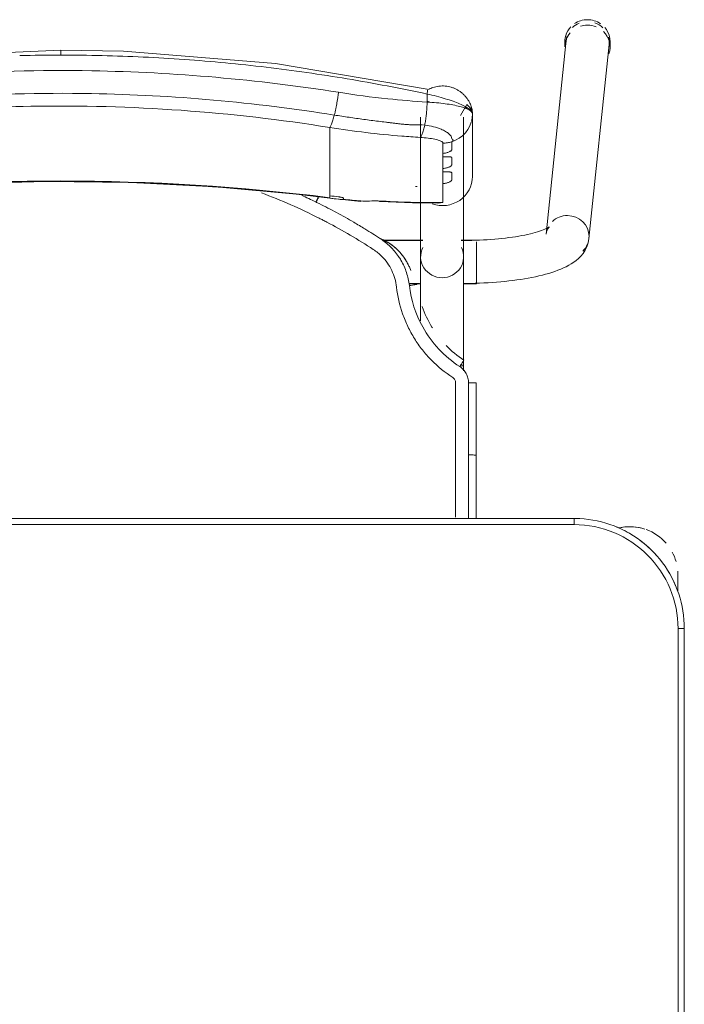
# Model space of a CAD drawing. Header units: metres. Extents: x 3 to 43.5, y -74 to -48.5.
# Tile 70 of 209: x 38.931 to 39.25, y -60.811 to -60.337. Entities that reach past the tile are written whole.
import ezdxf

# ---------------------------------------------------------------- set-up
doc = ezdxf.new("R2010")
doc.units = ezdxf.units.M
doc.layers.add('I-FURN', color=7, linetype='Continuous', lineweight=18)

# ---------------------------------------------------------------- blocks, each defined once
blk = doc.blocks.new('ConjuntoParaAlunoTamanho6 - CJA06_ConjuntoParaAlunoTamanho6-V39-1PAV - FRIGORÍFICA')
at = {"layer": 'I-FURN', "color": 253, "true_color": 0xaaaaaa}
for p, q in [((0.2432124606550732, 0.2952560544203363), (0.2335379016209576, 0.2018170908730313)), ((0.2425404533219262, 0.2945585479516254), (0.2425404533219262, 0.2919703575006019)), ((0.2643023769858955, 0.2919703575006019), (0.2643023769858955, 0.2945585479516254)), ((0.2541278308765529, 0.1996852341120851), (0.2638023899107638, 0.2931241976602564)), ((0.1731500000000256, 0.2581242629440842), (0.1731500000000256, 0.190968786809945)), ((0.1938500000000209, 0.190968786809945), (0.1938500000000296, 0.2581242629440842)), ((0.1981000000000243, 0.2296403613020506), (0.1981000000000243, 0.2596939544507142)), ((0.1294314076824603, 0.243802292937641), (0.1294314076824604, 0.2531737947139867)), ((0.1745693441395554, 0.2544094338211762), (0.1751254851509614, 0.254353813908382)), ((0.1947122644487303, 0.2506185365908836), (0.1958994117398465, 0.2522106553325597)), ((0.1958994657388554, 0.2522107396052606), (0.1968476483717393, 0.2539494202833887)), ((0.1968477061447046, 0.2539495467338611), (0.1975389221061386, 0.2558006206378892)), ((0.1294314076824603, 0.2421389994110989), (0.1294314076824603, 0.243802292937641)), ((0.1294314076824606, 0.2421389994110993), (0.1294314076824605, 0.2365253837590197)), ((0.1838599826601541, 0.2390378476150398), (0.1838599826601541, 0.2407252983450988)), ((0.1294314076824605, 0.2365253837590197), (0.1294314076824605, 0.2348620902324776)), ((0.1294314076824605, 0.2348620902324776), (0.1294314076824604, 0.2292484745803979)), ((0.183859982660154, 0.231760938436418), (0.183859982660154, 0.233448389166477)), ((0.1294314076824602, 0.2275851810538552), (0.1294314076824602, 0.2292484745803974)), ((0.1294314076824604, 0.2275851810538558), (0.1294314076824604, 0.2219715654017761)), ((0.1838599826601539, 0.2170112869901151), (0.1838599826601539, 0.2261714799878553)), ((0.1294314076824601, 0.2203082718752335), (0.1294314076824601, 0.2219715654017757)), ((0.1294586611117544, 0.21915246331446), (0.1443419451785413, 0.2175731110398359)), ((0.179439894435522, 0.2168937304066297), (0.1817272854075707, 0.2167811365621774)), ((0.1742864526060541, 0.1989367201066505), (0.1547360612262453, 0.1989367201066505)), ((0.1742893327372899, 0.1987867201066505), (0.154942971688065, 0.1987867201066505)), ((0.1938500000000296, 0.1987867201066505), (0.1927106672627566, 0.1987867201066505)), ((0.2000000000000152, 0.1989367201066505), (0.1927135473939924, 0.1989367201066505)), ((0.1938500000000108, 0.1984502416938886), (0.1938500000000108, 0.1987867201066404)), ((0.1938500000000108, 0.197644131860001), (0.1938500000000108, 0.1984502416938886)), ((0.200000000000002, 0.1937960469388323), (0.2000000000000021, 0.1981376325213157)), ((0.1938500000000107, 0.1916047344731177), (0.1938500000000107, 0.1936664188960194)), ((0.200000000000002, 0.185727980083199), (0.200000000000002, 0.1936447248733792)), ((0.1938500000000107, 0.1858191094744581), (0.1938500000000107, 0.1868796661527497)), ((0.1938500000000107, 0.1837095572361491), (0.1938500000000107, 0.1858191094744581)), ((0.200000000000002, 0.17793672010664), (0.200000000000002, 0.1856002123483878)), ((0.1675711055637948, 0.1780867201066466), (0.1726767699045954, 0.1780867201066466)), ((0.1675962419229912, 0.177936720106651), (0.1732320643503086, 0.177936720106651)), ((0.1937679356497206, 0.177936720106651), (0.2000000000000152, 0.177936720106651)), ((0.1938500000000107, 0.1780867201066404), (0.1938500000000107, 0.1795051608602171)), ((0.1938500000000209, 0.1360373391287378), (0.1938500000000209, 0.138573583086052)), ((0.199825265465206, 0.1302070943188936), (0.199824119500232, 0.09530095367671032)), ((0.199816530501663, 0.06496651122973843), (0.1998241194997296, 0.09530105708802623)), ((0.2470000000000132, 0.06496651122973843), (-0.2469999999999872, 0.06496651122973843)), ((0.2470000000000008, 0.06496651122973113), (-0.2469999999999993, 0.06496651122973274)), ((0.2470000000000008, 0.06496651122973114), (0.2470000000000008, 0.06196651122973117)), ((0.2968749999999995, 0.03797151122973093), (0.2968749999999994, 0.02961464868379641)), ((0.2968749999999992, 0.03299232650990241), (0.2968749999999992, 0.03797151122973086)), ((0.3000000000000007, 0.01196651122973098), (0.2970000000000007, 0.01196651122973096)), ((0.3000000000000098, -0.332033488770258), (0.3000000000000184, 0.01196651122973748)), ((0.2999999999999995, -0.3320334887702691), (0.3000000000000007, 0.01196651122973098))]:
    blk.add_line(p, q, dxfattribs=at)
at = {"layer": 'I-FURN', "color": 253, "true_color": 0xaaaaaa, "flags": 128}
for points in [[(0.0001000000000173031, 0.290399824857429), (-0.07266958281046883, 0.2872143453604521), (-0.1448601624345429, 0.2777017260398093), (-0.1760326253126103, 0.2716064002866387)], [(0.1762326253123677, 0.2716064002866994), (0.1033140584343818, 0.2839819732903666), (0.03017500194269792, 0.2898535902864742), (0.0001000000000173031, 0.290399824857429)], [(0.1762658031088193, 0.2654018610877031), (0.1762658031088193, 0.2663721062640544), (0.1762658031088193, 0.2673423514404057), (0.1762658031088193, 0.268312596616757), (0.1762658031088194, 0.2692828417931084)], [(0.1980999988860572, 0.2597125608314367), (0.1979173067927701, 0.2609157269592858), (0.1973888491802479, 0.26208319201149), (0.195395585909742, 0.2642028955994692), (0.1922691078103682, 0.2589586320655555)], [(0.1976017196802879, 0.2560210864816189), (0.1979587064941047, 0.2577280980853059), (0.1981000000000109, 0.2596939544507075)], [(0.1980999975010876, 0.2597116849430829), (0.1980999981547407, 0.2521977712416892), (0.1980999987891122, 0.2446838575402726)], [(0.1981000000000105, 0.2296403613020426), (0.1981000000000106, 0.2371537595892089), (0.1981000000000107, 0.2446671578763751), (0.1981000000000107, 0.2521805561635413), (0.1981000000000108, 0.2596939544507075)], [(0.1881002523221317, 0.246282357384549), (0.1899707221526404, 0.2470146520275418), (0.1917187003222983, 0.247994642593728)], [(0.1917187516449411, 0.2479946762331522), (0.1933094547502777, 0.2492039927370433), (0.1947121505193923, 0.2506184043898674)], [(0.1838599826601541, 0.2407252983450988), (0.1838599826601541, 0.241946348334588), (0.1838599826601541, 0.2431673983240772), (0.1838599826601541, 0.2443884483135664), (0.1838599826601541, 0.2456094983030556)], [(0.1881000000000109, 0.2462822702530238), (0.1881000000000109, 0.2453180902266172), (0.1881000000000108, 0.2443539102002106), (0.1881000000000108, 0.243389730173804), (0.1881000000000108, 0.2424255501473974)], [(0.183859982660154, 0.233448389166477), (0.183859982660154, 0.2348457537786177), (0.183859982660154, 0.2362431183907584), (0.1838599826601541, 0.2376404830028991), (0.1838599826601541, 0.2390378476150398)], [(0.1881000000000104, 0.2386831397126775), (0.1881000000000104, 0.237799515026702), (0.1881000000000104, 0.2369158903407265), (0.1881000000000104, 0.236032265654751), (0.1881000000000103, 0.2351486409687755)], [(0.1838599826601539, 0.2261714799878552), (0.183859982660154, 0.2275688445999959), (0.183859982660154, 0.2289662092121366), (0.183859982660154, 0.2303635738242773), (0.183859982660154, 0.231760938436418)], [(0.1881000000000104, 0.2314062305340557), (0.1881000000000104, 0.2305226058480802), (0.1881000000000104, 0.2296389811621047), (0.1881000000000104, 0.2287553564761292), (0.1881000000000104, 0.2278717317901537)], [(-0.1292586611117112, 0.2191524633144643), (-0.08865069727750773, 0.2234198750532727), (-0.04790057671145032, 0.2260954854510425), (-0.007073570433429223, 0.2271749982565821), (0.03376492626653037, 0.2266566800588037), (0.07454949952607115, 0.2245413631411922), (0.1152148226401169, 0.2208324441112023), (0.1294586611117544, 0.21915246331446)], [(0.1294314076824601, 0.2193726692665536), (0.1294314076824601, 0.2196065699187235), (0.1294314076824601, 0.2198404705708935), (0.1294314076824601, 0.2200743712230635), (0.1294314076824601, 0.2203082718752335)], [(0.1361000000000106, 0.2190117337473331), (0.1361000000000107, 0.2189337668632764), (0.1361000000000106, 0.2188557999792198), (0.1361000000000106, 0.2187778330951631), (0.1361000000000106, 0.2186998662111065)], [(0.153505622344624, 0.2176050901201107), (0.1692793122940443, 0.2168976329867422), (0.181309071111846, 0.2167731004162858)], [(0.1817272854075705, 0.2167811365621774), (0.1827926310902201, 0.2168569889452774), (0.1838599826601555, 0.217011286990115)], [(0.2350704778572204, 0.2053619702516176), (0.2350077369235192, 0.2053133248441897), (0.2348200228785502, 0.2051835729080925), (0.2345106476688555, 0.2049931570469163), (0.2340848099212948, 0.20475802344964), (0.2335484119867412, 0.2044905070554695), (0.2329074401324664, 0.2042001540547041), (0.2321676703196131, 0.2038943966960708), (0.231334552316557, 0.2035790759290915), (0.2304131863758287, 0.2032588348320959), (0.2294083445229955, 0.2029374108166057), (0.2283245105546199, 0.2026178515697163), (0.227165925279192, 0.2023026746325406), (0.2259366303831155, 0.2019939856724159), (0.2246405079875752, 0.2016935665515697), (0.2232813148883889, 0.2014029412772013), (0.2218627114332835, 0.201123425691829), (0.2203882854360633, 0.2008561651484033), (0.2188615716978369, 0.2006021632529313), (0.2172860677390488, 0.200362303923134), (0.2156652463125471, 0.2001373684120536), (0.2140025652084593, 0.1999280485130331), (0.2123014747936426, 0.1997349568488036), (0.2105654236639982, 0.1995586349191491), (0.2087978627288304, 0.1993995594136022), (0.2070022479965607, 0.199258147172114), (0.2051820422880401, 0.1991347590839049), (0.2033407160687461, 0.1990297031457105), (0.2014817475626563, 0.1989432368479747), (0.1996086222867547, 0.1988755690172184), (0.1977248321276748, 0.1988268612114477), (0.1958338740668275, 0.1987972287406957), (0.1939392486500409, 0.1987867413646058), (0.1938500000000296, 0.1987867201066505)], [(0.233537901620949, 0.2018170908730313), (0.2337286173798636, 0.2028696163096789), (0.2340307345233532, 0.203761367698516), (0.2343720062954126, 0.2044473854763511), (0.2346851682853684, 0.2049236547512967), (0.2349211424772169, 0.205211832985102), (0.2350504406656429, 0.2053439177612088), (0.2350704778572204, 0.2053619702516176)], [(0.2541278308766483, 0.1996852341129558), (0.2537524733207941, 0.1976222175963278), (0.2531060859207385, 0.1957226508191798), (0.25226146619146, 0.1940331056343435), (0.2512866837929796, 0.1925592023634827), (0.2502318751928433, 0.1912808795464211), (0.2491278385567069, 0.1901677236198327), (0.2479903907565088, 0.1891887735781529), (0.2468256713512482, 0.1883170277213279), (0.2456343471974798, 0.1875306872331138), (0.2444143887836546, 0.186812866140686), (0.2431627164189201, 0.1861507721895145), (0.2418761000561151, 0.1855348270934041), (0.2405516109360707, 0.184957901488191), (0.2391868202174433, 0.1844147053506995), (0.2377798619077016, 0.1839013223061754), (0.2363294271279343, 0.183414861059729), (0.234834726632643, 0.1829531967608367), (0.2332954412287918, 0.1825147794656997), (0.2317116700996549, 0.1820984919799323), (0.2300838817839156, 0.1817035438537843), (0.2284128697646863, 0.1813293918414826), (0.2266997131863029, 0.1809756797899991), (0.224945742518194, 0.180642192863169), (0.2231525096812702, 0.180328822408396), (0.2213217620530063, 0.1800355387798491), (0.2194554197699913, 0.1797623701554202), (0.217555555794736, 0.1795093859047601), (0.215624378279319, 0.1792766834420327), (0.2136642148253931, 0.1790643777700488), (0.2116774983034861, 0.1788725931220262), (0.209666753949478, 0.1787014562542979), (0.2076345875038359, 0.1785510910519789), (0.2055836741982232, 0.178421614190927), (0.2035167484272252, 0.1783131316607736), (0.2014365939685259, 0.178225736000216), (0.1993460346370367, 0.1781595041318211), (0.1972479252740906, 0.1781144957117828), (0.1951451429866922, 0.1780907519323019), (0.1938500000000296, 0.1780867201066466)], [(0.1731500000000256, 0.1601508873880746), (0.1731500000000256, 0.1620004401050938), (0.1731500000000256, 0.1638180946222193), (0.1731500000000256, 0.1656009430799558), (0.1731500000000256, 0.1673461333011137), (0.1731500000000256, 0.1690508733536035), (0.1731500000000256, 0.170712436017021), (0.1731500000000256, 0.1723281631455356), (0.1731500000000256, 0.1738954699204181), (0.1731500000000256, 0.1754118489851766), (0.1731500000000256, 0.1768748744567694), (0.1731500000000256, 0.1782822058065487), (0.1731500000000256, 0.1796315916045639), (0.1731500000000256, 0.1809208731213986), (0.1731500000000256, 0.1821479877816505), (0.1731500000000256, 0.1833109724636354), (0.1731500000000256, 0.1844079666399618), (0.1731500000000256, 0.185437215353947), (0.1731500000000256, 0.1863970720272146), (0.1731500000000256, 0.1872860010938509), (0.1731500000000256, 0.1881025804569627), (0.1731500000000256, 0.1888455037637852), (0.1731500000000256, 0.1895135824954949), (0.1731500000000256, 0.1901057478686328), (0.1731500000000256, 0.1906210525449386), (0.1731500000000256, 0.190968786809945)], [(0.1938500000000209, 0.190968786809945), (0.1938500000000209, 0.1905139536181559), (0.1938500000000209, 0.1899816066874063), (0.1938500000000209, 0.1893725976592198), (0.1938500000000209, 0.1886879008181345), (0.1938500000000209, 0.1879286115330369), (0.1938500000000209, 0.1870959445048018), (0.1938500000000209, 0.1861912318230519), (0.1938500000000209, 0.1852159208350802), (0.1938500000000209, 0.1841715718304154), (0.1938500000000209, 0.1830598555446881), (0.1938500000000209, 0.1818825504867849), (0.1938500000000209, 0.1806415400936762), (0.1938500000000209, 0.1793388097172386), (0.1938500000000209, 0.177976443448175), (0.1938500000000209, 0.1765566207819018), (0.1938500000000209, 0.1750816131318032), (0.1938500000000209, 0.1735537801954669), (0.1938500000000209, 0.1719755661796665), (0.1938500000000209, 0.1703494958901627), (0.1938500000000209, 0.1686781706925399), (0.1938500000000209, 0.1669642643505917), (0.1938500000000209, 0.1652105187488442), (0.1938500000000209, 0.163419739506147), (0.1938500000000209, 0.1615947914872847), (0.1938500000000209, 0.1597385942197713), (0.1938500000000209, 0.1578541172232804), (0.1938500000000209, 0.155944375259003), (0.1938500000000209, 0.1540124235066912), (0.1938500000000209, 0.1520613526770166), (0.1938500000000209, 0.1500942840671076), (0.1938500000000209, 0.1481143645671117), (0.1938500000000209, 0.1461247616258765), (0.1938500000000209, 0.1441286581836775), (0.1938500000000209, 0.1421292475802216), (0.1938500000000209, 0.1401297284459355), (0.1938500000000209, 0.138573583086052)], [(0.168410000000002, 0.1843247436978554), (0.168410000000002, 0.184339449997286), (0.168410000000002, 0.1843541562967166), (0.168410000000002, 0.1843688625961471), (0.168410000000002, 0.1843835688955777)], [(0.1962270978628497, 0.1302521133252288), (0.19622673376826, 0.126394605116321), (0.1962264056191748, 0.1225375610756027), (0.1962261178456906, 0.1186811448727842), (0.1962258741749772, 0.1148255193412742), (0.1962256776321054, 0.1109708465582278), (0.1962255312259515, 0.1071172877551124), (0.196225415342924, 0.1032650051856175), (0.1962252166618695, 0.0994141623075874), (0.1962252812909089, 0.09556492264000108)], [(0.2469999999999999, 0.0619665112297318), (0.1234999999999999, 0.0619665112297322), (-1.453485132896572e-16, 0.06196651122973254), (-0.1235000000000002, 0.06196651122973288), (-0.2470000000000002, 0.06196651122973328)], [(-0.2469999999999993, 0.06196651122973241), (-0.1234999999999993, 0.0619665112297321), (7.44471151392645e-16, 0.06196651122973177), (0.1235000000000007, 0.06196651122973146), (0.2470000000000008, 0.06196651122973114)], [(0.3000000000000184, 0.01196651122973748), (0.299957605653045, 0.01408594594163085), (0.2998304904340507, 0.01620199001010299), (0.2996188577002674, 0.01831125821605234), (0.299323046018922, 0.02041037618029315), (0.2989435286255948, 0.0224959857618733), (0.2984809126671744, 0.02456475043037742), (0.2979359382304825, 0.02661336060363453), (0.2973094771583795, 0.02863853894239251), (0.2966025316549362, 0.03063704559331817), (0.2958162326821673, 0.0326056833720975), (0.2949518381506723, 0.03454130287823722), (0.2940107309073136, 0.03644080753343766), (0.2929944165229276, 0.03830115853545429), (0.291904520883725, 0.04011937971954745), (0.2907427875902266, 0.04189256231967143), (0.2895110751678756, 0.04361786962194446), (0.2882113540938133, 0.04529254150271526), (0.2868457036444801, 0.04691389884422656), (0.2854163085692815, 0.04847934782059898), (0.2839254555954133, 0.04998638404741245), (0.2823755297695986, 0.05143259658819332), (0.2807690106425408, 0.0528156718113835), (0.2791084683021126, 0.05413339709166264), (0.2773965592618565, 0.05538366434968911), (0.2756360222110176, 0.05656447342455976), (0.2738296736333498, 0.05767393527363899), (0.2719804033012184, 0.05871027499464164), (0.2700911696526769, 0.05967183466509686), (0.2681649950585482, 0.06055707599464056), (0.2662049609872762, 0.0613645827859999), (0.264214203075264, 0.06209306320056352), (0.2621959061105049, 0.06274135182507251), (0.2601532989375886, 0.06330841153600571), (0.2580896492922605, 0.06379333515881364), (0.256008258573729, 0.06419534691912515), (0.2539124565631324, 0.06451380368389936), (0.2518055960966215, 0.06474819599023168), (0.2496910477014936, 0.06489814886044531), (0.2475721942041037, 0.06496342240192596), (0.2470000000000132, 0.06496651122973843)], [(0.2968750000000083, 0.03000167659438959), (0.2968750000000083, 0.03057043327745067), (0.2968750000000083, 0.03112383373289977), (0.2968750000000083, 0.03166099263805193), (0.2968750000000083, 0.03218105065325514), (0.2968750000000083, 0.03268317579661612), (0.2968750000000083, 0.03316656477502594), (0.2968750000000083, 0.03363044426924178), (0.2968750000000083, 0.03407407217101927), (0.2968750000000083, 0.0344967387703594), (0.2968750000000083, 0.03489776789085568), (0.2968750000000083, 0.03527651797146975), (0.2968750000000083, 0.03563238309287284), (0.2968750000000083, 0.03596479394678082), (0.2968750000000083, 0.03627321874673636), (0.2968750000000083, 0.03655716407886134), (0.2968750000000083, 0.03681617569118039), (0.2968750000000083, 0.03704983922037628), (0.2968750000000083, 0.03725778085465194), (0.2968750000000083, 0.03743966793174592), (0.2968750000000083, 0.03759520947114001), (0.2968750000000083, 0.03772415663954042), (0.2968750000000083, 0.03782630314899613), (0.2968750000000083, 0.03790148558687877), (0.2968750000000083, 0.03794958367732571), (0.2968750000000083, 0.0379705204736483)], [(0.2969999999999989, -0.3320334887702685), (0.2969999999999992, -0.2460334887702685), (0.2969999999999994, -0.1600334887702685), (0.2969999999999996, -0.07403348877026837), (0.2969999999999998, 0.01196651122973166)], [(0.2970000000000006, 0.01196651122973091), (0.2970000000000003, -0.07403348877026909), (0.297, -0.1600334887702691), (0.2969999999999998, -0.2460334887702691), (0.2969999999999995, -0.3320334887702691)]]:
    blk.add_lwpolyline(points, dxfattribs=at)
at = {"layer": 'I-FURN', "color": 253, "true_color": 0xaaaaaa}
for centre, radius, start, end in [((0.2469999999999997, 0.01196651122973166), 0.05000000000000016, 359.9999999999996, 89.9999999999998), ((0.2470000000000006, 0.01196651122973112), 0.05000000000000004, 1.399444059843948e-13, 90.00000000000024), ((0.2470000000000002, 0.01196651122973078), 0.05300000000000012, 57.30006590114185, 67.50000000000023), ((0.2470000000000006, 0.01196651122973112), 0.05300000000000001, 57.3000659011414, 67.49999999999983), ((0.2738749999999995, 0.03797151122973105), 0.02300000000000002, 75.53308433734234, 103.1031885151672), ((0.2738749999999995, 0.03797151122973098), 0.02299999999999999, 71.99999999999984, 102.5792801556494), ((0.2738749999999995, 0.03797151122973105), 0.023, 41.01943934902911, 70.30682625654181), ((0.2470000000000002, 0.01196651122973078), 0.0530000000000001, 37.16069583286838, 53.14964399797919), ((0.2470000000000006, 0.01196651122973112), 0.05299999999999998, 37.16069583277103, 53.14964399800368), ((0.2738749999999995, 0.03797151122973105), 0.023, 15.73052841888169, 28.05060290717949), ((0.2470000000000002, 0.01196651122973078), 0.05300000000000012, 22.50000000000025, 32.69993391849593), ((0.2470000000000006, 0.01196651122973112), 0.053, 22.49999999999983, 32.69993391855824), ((0.2738749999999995, 0.03797151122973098), 0.02300000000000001, 359.9999999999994, 4.009148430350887)]:
    blk.add_arc(centre, radius, start, end, dxfattribs=at)
for centre, major_axis, ratio, start_param, end_param in [((0.253507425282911, 0.2941901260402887), (-0.01029496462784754, 0.001065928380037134), 0.9671584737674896, 5.223080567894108, 5.597592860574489), ((0.2534214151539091, 0.2945585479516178), (0.0108809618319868, 0), 0.9659258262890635, 1.570796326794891, 2.182165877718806), ((0.2534214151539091, 0.2945585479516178), (-0.01088096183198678, 5.623562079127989e-17), 0.9659258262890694, 4.098127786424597, 4.71238898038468), ((0.253507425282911, 0.2941901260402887), (-0.01029496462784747, 0.001065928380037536), 0.9671584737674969, 4.026796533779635, 4.46746000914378), ((0.2534214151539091, 0.2945585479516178), (0.01088096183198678, 0), 0.9659258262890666, 2.404321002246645, 3.312013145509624), ((0.2534214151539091, 0.2919703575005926), (0.01088096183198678, 0), 0.965925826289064, 2.446266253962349, 3.141592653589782), ((0.2534214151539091, 0.2919703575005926), (0.0108809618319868, 0), 0.9659258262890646, 1.58169353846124, 1.88396904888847), ((0.2534214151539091, 0.2919703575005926), (0.0108809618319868, 0), 0.9659258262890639, 1.176355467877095, 1.570796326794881), ((0.2534214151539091, 0.2919703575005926), (0.01088096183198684, 0), 0.9659258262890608, 5.959866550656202, 7.062609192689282), ((0.2534214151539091, 0.2945585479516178), (0.0108809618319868, 0), 0.9659258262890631, 6.052088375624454, 6.985955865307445), ((0.253507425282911, 0.2941901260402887), (-0.01029496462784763, 0.001065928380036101), 0.9671584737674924, 6.102342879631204, 6.38299102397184), ((0.253507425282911, 0.2941901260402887), (-0.01029496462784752, 0.00106592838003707), 0.9671584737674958, 3.141592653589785, 3.502974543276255), ((9.999999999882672e-05, -0.7715866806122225), (1.021100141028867, 0), 0.9781476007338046, 1.44377104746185, 1.697821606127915), ((9.999999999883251e-05, -0.7711708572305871), (1.0208981, 0), 0.9781476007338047, 1.443771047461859, 1.697821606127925), ((0.1837000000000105, 0.2296403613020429), (0.01439999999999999, 0), 0.9781476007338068, 4.362104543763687, 6.28318530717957), ((0.1794715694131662, 0.6012766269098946), (0.3849999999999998, 0), 0.9781476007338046, 4.689765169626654, 4.691851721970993), ((0.1794715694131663, 0.6035636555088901), (0.3949999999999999, 0), 0.9781476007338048, 4.585363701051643, 4.595995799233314), ((0.1794715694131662, 0.6022122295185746), (0.3947979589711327, 0), 0.9781476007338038, 4.585363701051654, 4.595935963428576), ((0.1794715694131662, 0.6026280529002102), (0.3949999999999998, 0), 0.9781476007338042, 4.602237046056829, 4.623286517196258), ((0.1452124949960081, 0.227535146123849), (0.0008705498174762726, 0.009962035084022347), 0.01850094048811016, 2.932960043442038, 3.325659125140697), ((0.1794715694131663, 0.6033557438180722), (0.3949999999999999, 0), 0.9781476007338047, 4.644485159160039, 4.723499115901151), ((0.2438328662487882, 0.2007511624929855), (-0.01029496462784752, 0.001065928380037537), 0.9671584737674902, 4.812194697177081, 5.597592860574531), ((0.2438328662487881, 0.2007511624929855), (-0.01029496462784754, 0.001065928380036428), 0.967158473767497, 3.241398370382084, 4.812194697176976), ((0.2438328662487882, 0.2007511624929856), (-0.01029496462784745, 0.001065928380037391), 0.9671584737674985, 2.456000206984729, 3.241398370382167), ((0.1835000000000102, 0.1909687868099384), (0.01035, 0), 0.9781476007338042, 2.686586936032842, 4.712388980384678), ((0.1835000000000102, 0.1909687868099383), (0.01035000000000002, 0), 0.9781476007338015, 4.712388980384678, 6.738191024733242), ((0.1835000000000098, 0.1385735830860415), (0.01034999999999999, 0), 0.06975647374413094, 5.75958653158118, 6.776353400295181)]:
    blk.add_ellipse(centre, major_axis=major_axis, ratio=ratio, start_param=start_param, end_param=end_param, dxfattribs=at)
for points in [[(0.0001000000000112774, 0.2903571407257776), (0.0001000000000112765, 0.2902912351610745), (0.0001000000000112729, 0.2900051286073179), (0.0001000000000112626, 0.2891558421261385), (0.0001000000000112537, 0.2884139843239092), (0.0001000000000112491, 0.2880248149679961)], [(0.0001000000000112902, 0.2880248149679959), (-0.006508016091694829, 0.288024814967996), (-0.01311637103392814, 0.2879458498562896), (-0.01972184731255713, 0.2877884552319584)], [(0.01992242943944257, 0.287788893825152), (0.01331661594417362, 0.287946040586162), (0.006708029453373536, 0.2880248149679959), (0.0001000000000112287, 0.288024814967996)], [(0.03972822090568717, 0.287082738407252), (0.03313130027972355, 0.2873962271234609), (0.026528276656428, 0.2876317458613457), (0.01992248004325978, 0.2877888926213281)], [(0.05949739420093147, 0.285908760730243), (0.05291607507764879, 0.2863777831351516), (0.04632532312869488, 0.2867692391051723), (0.03972846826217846, 0.2870827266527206)], [(0.1183880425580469, 0.2796108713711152), (0.1118923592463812, 0.2805381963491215), (0.1053779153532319, 0.2813908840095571), (0.0988477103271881, 0.2821676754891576)], [(0.1378172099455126, 0.276606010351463), (0.1313620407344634, 0.2776813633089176), (0.1248851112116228, 0.2786833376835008), (0.1183894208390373, 0.2796106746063)], [(0.1571157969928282, 0.2731608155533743), (0.1507070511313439, 0.2743816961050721), (0.1442735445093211, 0.2755304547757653), (0.1378182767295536, 0.2766058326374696)], [(0.1762658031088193, 0.2692828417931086), (0.1699094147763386, 0.2706467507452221), (0.1635252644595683, 0.2719397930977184), (0.1571163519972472, 0.2731607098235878)], [(0.1762658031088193, 0.2692828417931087), (0.1763289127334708, 0.2696584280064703), (0.1764189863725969, 0.2703746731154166), (0.1764353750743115, 0.2712021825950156), (0.1763587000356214, 0.2714863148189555), (0.1763029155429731, 0.2715564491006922)], [(0.1316375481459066, 0.2591403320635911), (0.1317514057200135, 0.2595920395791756), (0.1319774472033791, 0.2605307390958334), (0.1323069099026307, 0.2620269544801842), (0.1326223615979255, 0.2635911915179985), (0.1329198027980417, 0.2652023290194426), (0.1331950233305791, 0.2668394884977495), (0.1334445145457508, 0.2684805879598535), (0.1335915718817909, 0.2695629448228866), (0.1336597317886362, 0.2700975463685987)], [(0.1781109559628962, 0.2652801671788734), (0.1775085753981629, 0.2654472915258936), (0.1768999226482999, 0.2656099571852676), (0.1762885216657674, 0.2657672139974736)], [(0.175125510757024, 0.254353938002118), (0.1751984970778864, 0.2547076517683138), (0.175339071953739, 0.2554367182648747), (0.1755320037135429, 0.2565866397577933), (0.1757052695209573, 0.2577841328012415), (0.175857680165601, 0.259019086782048), (0.1759880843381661, 0.2602816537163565), (0.176095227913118, 0.2615619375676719), (0.1761782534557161, 0.2628495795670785), (0.176236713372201, 0.2641342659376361), (0.1762589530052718, 0.2649819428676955), (0.1762658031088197, 0.2654018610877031)], [(0.1981000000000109, 0.2596939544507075), (0.1981000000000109, 0.2603482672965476), (0.1970264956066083, 0.2616503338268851), (0.1923900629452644, 0.2633751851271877), (0.1852348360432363, 0.264697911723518), (0.1793352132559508, 0.265233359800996), (0.1762658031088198, 0.265401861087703)], [(0.1294314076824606, 0.2531737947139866), (0.1295198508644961, 0.253273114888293), (0.1297044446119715, 0.2535308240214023), (0.1300007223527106, 0.2540876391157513), (0.1303127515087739, 0.2548081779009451), (0.1306367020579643, 0.2556847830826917), (0.1309683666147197, 0.2567044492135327), (0.131303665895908, 0.2578553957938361), (0.1315267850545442, 0.2587009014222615), (0.1316375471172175, 0.2591403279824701)], [(0.1728535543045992, 0.2483980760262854), (0.1729696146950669, 0.2485030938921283), (0.1732027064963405, 0.2487702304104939), (0.1735510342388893, 0.2493354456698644), (0.1738939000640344, 0.250058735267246), (0.174227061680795, 0.2509327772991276), (0.1745466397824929, 0.2519451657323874), (0.1748487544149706, 0.2530845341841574), (0.1750359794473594, 0.2539200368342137), (0.1751255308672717, 0.2543540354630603)], [(0.1838599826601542, 0.2456094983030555), (0.1842192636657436, 0.2456134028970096), (0.1849375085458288, 0.2456477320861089), (0.1860079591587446, 0.2457777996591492), (0.1870655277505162, 0.2459854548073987), (0.1877580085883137, 0.2461749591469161), (0.1881001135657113, 0.246282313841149)], [(0.124341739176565, 0.2095039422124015), (0.115290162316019, 0.2140849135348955), (0.1060704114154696, 0.2181435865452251), (0.09665883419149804, 0.2216798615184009)], [(0.1159427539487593, 0.220500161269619), (0.1182084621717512, 0.2194714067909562), (0.1204604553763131, 0.2184124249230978), (0.1226981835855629, 0.2173235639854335)], [(0.1226981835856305, 0.2173235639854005), (0.1229127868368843, 0.2177608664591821), (0.1233583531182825, 0.2186550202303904), (0.1237690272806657, 0.2194524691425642), (0.1239499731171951, 0.2197966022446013)], [(0.1233396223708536, 0.218131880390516), (0.1231915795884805, 0.2178324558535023), (0.1230392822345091, 0.2175283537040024), (0.1228883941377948, 0.2172307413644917)], [(0.1239464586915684, 0.2193573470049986), (0.1237666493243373, 0.2189779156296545), (0.1235632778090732, 0.2185567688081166), (0.1233517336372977, 0.2181258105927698)], [(0.1336000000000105, 0.2198095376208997), (0.1337709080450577, 0.2197895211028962), (0.1341016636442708, 0.2197447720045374), (0.1345570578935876, 0.2196652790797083), (0.1349943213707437, 0.2195675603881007), (0.1353772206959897, 0.2194610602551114), (0.1356877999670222, 0.2193475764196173), (0.1359253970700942, 0.219230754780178), (0.1360624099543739, 0.2191208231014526), (0.1360974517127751, 0.2190478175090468), (0.1361000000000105, 0.2190117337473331)], [(0.1361000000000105, 0.2186998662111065), (0.136100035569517, 0.2186828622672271), (0.1360918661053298, 0.2186492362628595), (0.1360665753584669, 0.2186169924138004), (0.1360494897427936, 0.2186013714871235)], [(0.1243563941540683, 0.2165087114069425), (0.124080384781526, 0.2166453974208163), (0.1235279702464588, 0.2169178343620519), (0.122974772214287, 0.2171883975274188), (0.1226979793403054, 0.2173232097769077)], [(0.1409843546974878, 0.2075760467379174), (0.1382577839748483, 0.2091620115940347), (0.1327588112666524, 0.2122360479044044), (0.127170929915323, 0.2151169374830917), (0.1243563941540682, 0.2165087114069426)], [(0.1443226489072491, 0.217792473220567), (0.145762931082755, 0.2177625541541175), (0.1486002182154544, 0.2177478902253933), (0.1513336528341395, 0.2178205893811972), (0.15267016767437, 0.2178778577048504)], [(0.1526701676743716, 0.2178778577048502), (0.1531962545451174, 0.2175770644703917), (0.1536937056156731, 0.2175210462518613), (0.1541742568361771, 0.2177192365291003)], [(0.127982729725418, 0.2076229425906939), (0.1273791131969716, 0.2079405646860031), (0.1261687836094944, 0.2085716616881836), (0.1249518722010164, 0.2091945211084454), (0.1243417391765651, 0.2095039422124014)], [(0.1503955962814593, 0.1944471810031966), (0.1467277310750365, 0.1968417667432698), (0.139345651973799, 0.2014179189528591), (0.1318066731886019, 0.205611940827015), (0.1279827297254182, 0.2076229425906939)], [(0.1463509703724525, 0.2043213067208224), (0.1454617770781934, 0.2048741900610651), (0.1436780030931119, 0.205969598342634), (0.1418838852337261, 0.2070440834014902), (0.1409843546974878, 0.207576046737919)], [(0.1537794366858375, 0.1996302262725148), (0.152557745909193, 0.2004277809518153), (0.1501008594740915, 0.2020049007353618), (0.1476209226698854, 0.2035451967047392), (0.1463764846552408, 0.2043055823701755)], [(0.1586329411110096, 0.1970969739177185), (0.1570319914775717, 0.1982151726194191), (0.1553072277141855, 0.1991556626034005), (0.1535014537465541, 0.1998979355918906)], [(0.1537415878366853, 0.1997177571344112), (0.1547233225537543, 0.1993071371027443), (0.1557480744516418, 0.1988086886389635), (0.1568013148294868, 0.1981978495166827)], [(0.1624994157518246, 0.1911047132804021), (0.1613359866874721, 0.192802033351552), (0.1586948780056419, 0.1959437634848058), (0.1554966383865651, 0.1985081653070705), (0.1537794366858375, 0.1996302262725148)], [(0.1544771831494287, 0.1911188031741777), (0.1538595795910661, 0.1917419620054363), (0.1525591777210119, 0.1929224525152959), (0.1511359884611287, 0.193963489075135), (0.1503955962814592, 0.1944471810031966)], [(0.1615632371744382, 0.1763592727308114), (0.1612423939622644, 0.179146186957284), (0.1596820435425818, 0.1845386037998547), (0.1564514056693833, 0.1891220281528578), (0.1544771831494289, 0.1911188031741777)], [(0.1637112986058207, 0.1892355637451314), (0.163521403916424, 0.1895535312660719), (0.1631293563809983, 0.1901833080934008), (0.1627133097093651, 0.1907999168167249), (0.1624994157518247, 0.191104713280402)], [(0.1650109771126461, 0.1907575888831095), (0.1653668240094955, 0.1902631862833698), (0.1660439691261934, 0.1892504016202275), (0.1669511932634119, 0.1876675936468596), (0.1677473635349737, 0.1860264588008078), (0.16820222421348, 0.1848969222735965), (0.1684100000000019, 0.1843247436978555)], [(0.1677424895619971, 0.1770639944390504), (0.1674964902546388, 0.1792013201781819), (0.1665590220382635, 0.1834307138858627), (0.164789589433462, 0.1873763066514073), (0.1637112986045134, 0.1892355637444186)], [(0.1714634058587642, 0.1778021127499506), (0.1714682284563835, 0.1777616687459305), (0.1712817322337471, 0.177658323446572), (0.1704566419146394, 0.1774597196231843), (0.1692131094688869, 0.1772481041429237), (0.1682328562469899, 0.1771200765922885), (0.1677424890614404, 0.1770642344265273)], [(0.1939136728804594, 0.1411945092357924), (0.1908365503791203, 0.143207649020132), (0.1879501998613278, 0.1455989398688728), (0.1853711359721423, 0.1482650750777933)], [(0.1919863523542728, 0.1380495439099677), (0.1922544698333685, 0.1384598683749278), (0.1927841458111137, 0.1392806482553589), (0.1934388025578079, 0.1403259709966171), (0.1938540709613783, 0.1410265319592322), (0.1939293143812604, 0.1411928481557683), (0.1939136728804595, 0.1411945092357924)], [(0.1962270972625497, 0.1302521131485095), (0.1962244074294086, 0.1310361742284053), (0.196036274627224, 0.1325521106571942), (0.1951915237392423, 0.1347279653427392), (0.1938272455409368, 0.1366302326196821), (0.1926490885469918, 0.137618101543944), (0.1919863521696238, 0.1380501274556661)], [(0.1900014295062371, 0.1302474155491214), (0.1900004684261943, 0.1305019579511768), (0.1899391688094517, 0.1309935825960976), (0.1896635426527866, 0.1316979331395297), (0.189220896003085, 0.132311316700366), (0.1888417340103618, 0.132628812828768), (0.1886288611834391, 0.1327672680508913)], [(0.1900013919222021, 0.09555402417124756), (0.190001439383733, 0.09868370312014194), (0.1900013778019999, 0.1048192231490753), (0.1900014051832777, 0.1131431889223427), (0.1900014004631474, 0.1217255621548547), (0.1900014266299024, 0.1274031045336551), (0.190001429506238, 0.1302474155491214)], [(0.1998210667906, 0.1302049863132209), (0.1998445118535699, 0.1302108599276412), (0.1996945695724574, 0.130222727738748), (0.1989137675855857, 0.1302381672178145), (0.1976969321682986, 0.1302488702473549), (0.1967197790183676, 0.1302517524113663), (0.1962270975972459, 0.1302520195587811)], [(0.1998187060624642, 0.1302043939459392), (0.1998185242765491, 0.1272925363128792), (0.1998182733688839, 0.1243806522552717), (0.1998180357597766, 0.1214692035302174)], [(0.1998198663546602, 0.09528842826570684), (0.1998196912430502, 0.1010983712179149), (0.1998194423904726, 0.1127324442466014), (0.199820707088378, 0.1243808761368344), (0.1998210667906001, 0.1302049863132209)], [(0.1998174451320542, 0.1127339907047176), (0.199817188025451, 0.1069128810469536), (0.1998173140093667, 0.1010953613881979), (0.1998174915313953, 0.09528493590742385)], [(0.1962252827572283, 0.0955648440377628), (0.1966195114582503, 0.0955637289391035), (0.197011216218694, 0.09555819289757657), (0.1973810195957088, 0.09554851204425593)], [(0.1973810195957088, 0.09554851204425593), (0.1977508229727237, 0.09553883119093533), (0.1980987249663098, 0.095525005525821), (0.1984075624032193, 0.09550772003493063)], [(0.1998241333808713, 0.09530095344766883), (0.1998241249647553, 0.0952967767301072), (0.1998227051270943, 0.09529260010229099), (0.1998198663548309, 0.09528842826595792)], [(0.1998200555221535, 0.06496652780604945), (0.1998200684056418, 0.075073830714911), (0.1998199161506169, 0.08518111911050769), (0.199819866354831, 0.09528842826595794)], [(0.1998176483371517, 0.07533813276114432), (0.1998176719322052, 0.0718809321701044), (0.1998176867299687, 0.06842373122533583), (0.199817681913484, 0.06496652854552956)]]:
    blk.add_open_spline(points, degree=3, dxfattribs=at)
for points, knots in [([(0.09884629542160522, 0.2821678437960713), (0.09231561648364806, 0.2829446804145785), (0.07922292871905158, 0.284346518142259), (0.06607919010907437, 0.2854396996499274), (0.05949798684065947, 0.2859087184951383)], [-0.5555555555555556, -0.5555555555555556, -0.5555555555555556, -0.5555555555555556, -0.4444444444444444, -0.3333366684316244, -0.3333366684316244, -0.3333366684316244, -0.3333366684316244]), ([(-0.1334597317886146, 0.2700975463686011), (-0.0847039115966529, 0.2777950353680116), (0.005190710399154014, 0.2841531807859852), (0.09465608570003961, 0.2762553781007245), (0.1336597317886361, 0.2700975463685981)], [-1, -1, -1, -1, -0.4444444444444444, 0, 0, 0, 0]), ([(-0.1314375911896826, 0.2591405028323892), (-0.0834284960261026, 0.2668293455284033), (0.005115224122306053, 0.2731845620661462), (0.09323131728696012, 0.2652914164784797), (0.1316375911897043, 0.2591405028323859)], [-1, -1, -1, -1, -0.4444444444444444, 0, 0, 0, 0]), ([(0.176985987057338, 0.2715293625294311), (0.1776537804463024, 0.271873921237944), (0.1792654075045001, 0.2725544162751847), (0.1819571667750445, 0.2731539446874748), (0.1849590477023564, 0.2732031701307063), (0.1874098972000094, 0.2727407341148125), (0.1890477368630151, 0.2721641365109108), (0.1899555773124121, 0.271763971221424), (0.1906190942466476, 0.2714305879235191), (0.1912702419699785, 0.2710585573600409), (0.1921219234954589, 0.2705073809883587), (0.1931349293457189, 0.2697297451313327), (0.1942280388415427, 0.268695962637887), (0.1951608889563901, 0.2676305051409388), (0.1959446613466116, 0.2665608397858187), (0.1966003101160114, 0.2654700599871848), (0.1971213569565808, 0.2643906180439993), (0.1975150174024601, 0.2633435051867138), (0.1977954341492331, 0.2623445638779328), (0.1980407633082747, 0.2610829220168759), (0.1980992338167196, 0.2602308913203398), (0.1980999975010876, 0.2597116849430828)], [0.3275759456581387, 0.3275759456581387, 0.3275759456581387, 0.3275759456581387, 0.375, 0.4375, 0.5, 0.5625, 0.59375, 0.609375, 0.625, 0.640625, 0.65625, 0.6875, 0.71875, 0.75, 0.78125, 0.8125, 0.84375, 0.875, 0.90625, 0.9375, 1, 1, 1, 1]), ([(0.1336597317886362, 0.2700975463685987), (0.1415528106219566, 0.2688514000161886), (0.155777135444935, 0.2669874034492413), (0.1699719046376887, 0.2657985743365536), (0.1762658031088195, 0.2654018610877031)], [-1, -1, -1, -1, -0.4444444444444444, 0, 0, 0, 0]), ([(0.1762658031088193, 0.2692828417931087), (0.1778018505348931, 0.2689533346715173), (0.1808409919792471, 0.2682343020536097), (0.1851045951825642, 0.267035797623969), (0.1888538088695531, 0.2657760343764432), (0.1930172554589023, 0.2641128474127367), (0.1970774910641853, 0.2618686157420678), (0.198099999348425, 0.260342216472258), (0.1980999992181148, 0.2597116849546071)], [0, 0, 0, 0, 0.125, 0.25, 0.375, 0.5, 0.75, 1, 1, 1, 1]), ([(0.1294314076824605, 0.2531737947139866), (0.08224027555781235, 0.260753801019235), (-0.00483574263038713, 0.2670240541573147), (-0.0914775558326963, 0.2592379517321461), (-0.1292314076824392, 0.2531737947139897)], [-1, -1, -1, -1, -0.4444444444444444, 0, 0, 0, 0]), ([(0.1958851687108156, 0.2625658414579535), (0.1956481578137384, 0.2626327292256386), (0.1951721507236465, 0.2627089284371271), (0.1947024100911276, 0.2626715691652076), (0.1944798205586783, 0.2626293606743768)], [0.3140408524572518, 0.3140408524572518, 0.3140408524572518, 0.3140408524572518, 0.375, 0.4333513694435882, 0.4333513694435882, 0.4333513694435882, 0.4333513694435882]), ([(0.1980999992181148, 0.2597116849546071), (0.1980996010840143, 0.260236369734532), (0.1978717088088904, 0.2610111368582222), (0.1972346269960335, 0.2618287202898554), (0.1968233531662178, 0.2621375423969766), (0.1966025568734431, 0.2622644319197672)], [0, 0, 0, 0, 0.125, 0.1875, 0.25, 0.25, 0.25, 0.25]), ([(0.1316375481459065, 0.2591403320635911), (0.1339949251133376, 0.2587682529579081), (0.1387087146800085, 0.2580511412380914), (0.145774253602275, 0.2570563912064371), (0.1516557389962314, 0.2562947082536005), (0.1557684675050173, 0.2557982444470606), (0.1581167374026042, 0.2555225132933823), (0.1598777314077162, 0.2553247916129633), (0.1616345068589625, 0.2551123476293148), (0.163388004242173, 0.2548905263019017), (0.1651435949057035, 0.2546919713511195), (0.1669065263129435, 0.2545489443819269), (0.1686772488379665, 0.254466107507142), (0.1710430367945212, 0.2544048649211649), (0.1728237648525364, 0.2544237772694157), (0.1740129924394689, 0.2544652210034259)], [0, 0, 0, 0, 0.1666666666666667, 0.3333333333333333, 0.5, 0.5833333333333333, 0.625, 0.6666666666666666, 0.7083333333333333, 0.75, 0.7916666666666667, 0.8333333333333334, 0.875, 0.9166666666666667, 1, 1, 1, 1]), ([(0.1294314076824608, 0.2531737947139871), (0.1352201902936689, 0.2522542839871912), (0.1468102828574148, 0.250642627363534), (0.1612933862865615, 0.2491934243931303), (0.1699656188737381, 0.248576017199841), (0.1728535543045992, 0.2483980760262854)], [0, 0, 0, 0, 0.4, 0.8, 1, 1, 1, 1]), ([(0.175125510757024, 0.254353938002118), (0.176610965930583, 0.2541414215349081), (0.1794849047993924, 0.2535802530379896), (0.1828421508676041, 0.2524625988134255), (0.1848968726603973, 0.2514475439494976), (0.1860769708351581, 0.2506942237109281), (0.1875352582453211, 0.2495319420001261), (0.1881197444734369, 0.2485382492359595), (0.1880995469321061, 0.2477843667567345)], [0, 0, 0, 0, 0.2, 0.4, 0.55, 0.625, 0.7, 1, 1, 1, 1]), ([(0.1728535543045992, 0.2483980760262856), (0.1755507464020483, 0.2482318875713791), (0.1796609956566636, 0.2477478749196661), (0.1831662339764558, 0.2466767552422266), (0.1838599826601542, 0.2459684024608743), (0.1838599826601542, 0.2456094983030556)], [0, 0, 0, 0, 0.4444444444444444, 0.7222222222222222, 1, 1, 1, 1]), ([(0.1880995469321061, 0.2477843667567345), (0.1882111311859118, 0.2477232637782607), (0.1883579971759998, 0.2476272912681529), (0.1884924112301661, 0.2475082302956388), (0.1885590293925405, 0.2474384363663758), (0.1886026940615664, 0.2473847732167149), (0.1886449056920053, 0.2473317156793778), (0.1887018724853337, 0.2472627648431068), (0.1887642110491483, 0.247175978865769), (0.1887960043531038, 0.2470814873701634), (0.1887919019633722, 0.2469975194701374), (0.1887699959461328, 0.2469290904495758), (0.1887312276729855, 0.2468562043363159), (0.188663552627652, 0.246755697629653), (0.1884990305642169, 0.2465703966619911), (0.1882804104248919, 0.2463989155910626), (0.1881002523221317, 0.246282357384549)], [0, 0, 0, 0, 0.1666666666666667, 0.25, 0.2916666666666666, 0.3333333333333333, 0.375, 0.4166666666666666, 0.5, 0.5833333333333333, 0.625, 0.6666666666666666, 0.7083333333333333, 0.75, 0.8333333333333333, 1, 1, 1, 1]), ([(0.1881000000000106, 0.2424255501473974), (0.1880963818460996, 0.2423607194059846), (0.188040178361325, 0.2422189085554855), (0.1878179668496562, 0.2419776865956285), (0.187426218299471, 0.2416987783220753), (0.1869086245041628, 0.2414201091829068), (0.1862881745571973, 0.2411678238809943), (0.1853208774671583, 0.2408807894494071), (0.1844802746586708, 0.2407546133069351), (0.183859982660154, 0.2407252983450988)], [0, 0, 0, 0, 0.125, 0.25, 0.375, 0.5, 0.625, 0.75, 1, 1, 1, 1]), ([(0.183859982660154, 0.2390378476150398), (0.1844802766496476, 0.239021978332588), (0.185320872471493, 0.2390289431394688), (0.1862880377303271, 0.2390413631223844), (0.1869083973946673, 0.2390415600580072), (0.1874260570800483, 0.2390167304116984), (0.1878178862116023, 0.2389577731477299), (0.1880401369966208, 0.2388520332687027), (0.188096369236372, 0.2387456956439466), (0.1881000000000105, 0.2386831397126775)], [0, 0, 0, 0, 0.25, 0.375, 0.5, 0.625, 0.75, 0.875, 1, 1, 1, 1]), ([(0.1881000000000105, 0.2351486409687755), (0.1880963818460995, 0.2350838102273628), (0.1880401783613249, 0.2349419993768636), (0.1878179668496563, 0.2347007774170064), (0.1874262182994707, 0.2344218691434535), (0.1869086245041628, 0.234143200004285), (0.1862881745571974, 0.2338909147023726), (0.1853208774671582, 0.2336038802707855), (0.1844802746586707, 0.2334777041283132), (0.183859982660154, 0.233448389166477)], [0, 0, 0, 0, 0.125, 0.25, 0.375, 0.5, 0.625, 0.75, 1, 1, 1, 1]), ([(0.1838599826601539, 0.231760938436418), (0.1844802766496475, 0.2317450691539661), (0.185320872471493, 0.2317520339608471), (0.186288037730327, 0.2317644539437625), (0.1869083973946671, 0.2317646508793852), (0.1874260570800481, 0.2317398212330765), (0.1878178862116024, 0.2316808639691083), (0.1880401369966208, 0.2315751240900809), (0.188096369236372, 0.2314687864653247), (0.1881000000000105, 0.2314062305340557)], [0, 0, 0, 0, 0.25, 0.375, 0.5, 0.625, 0.75, 0.875, 1, 1, 1, 1]), ([(0.1881000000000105, 0.2278717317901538), (0.1880963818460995, 0.227806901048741), (0.1880401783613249, 0.2276650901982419), (0.1878179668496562, 0.2274238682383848), (0.1874262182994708, 0.2271449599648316), (0.1869086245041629, 0.2268662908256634), (0.1862881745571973, 0.2266140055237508), (0.1853208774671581, 0.2263269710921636), (0.1844802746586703, 0.2262007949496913), (0.1838599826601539, 0.2261714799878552)], [0, 0, 0, 0, 0.125, 0.25, 0.375, 0.5, 0.625, 0.75, 1, 1, 1, 1]), ([(0.1360494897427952, 0.2186013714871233), (0.1360175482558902, 0.2185744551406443), (0.1359330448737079, 0.2185317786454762), (0.1357483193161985, 0.2184966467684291), (0.135491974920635, 0.2184863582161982), (0.1350841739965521, 0.2185006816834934), (0.1344517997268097, 0.218560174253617), (0.1338969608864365, 0.2186231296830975), (0.133600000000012, 0.2186570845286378)], [0, 0, 0, 0, 0.125, 0.25, 0.375, 0.5, 0.75, 1, 1, 1, 1]), ([(0.1568341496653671, 0.1981787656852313), (0.1576358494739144, 0.1977121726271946), (0.1591901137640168, 0.1966947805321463), (0.1620692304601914, 0.1943444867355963), (0.1639299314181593, 0.1922594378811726), (0.165010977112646, 0.1907575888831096)], [0, 0, 0, 0, 0.25, 0.5, 1, 1, 1, 1]), ([(0.168410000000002, 0.1843835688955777), (0.1679579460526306, 0.1856258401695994), (0.1668592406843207, 0.1880705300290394), (0.163830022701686, 0.192726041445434), (0.160810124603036, 0.1955762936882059), (0.1586329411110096, 0.1970969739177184)], [0, 0, 0, 0, 0.25, 0.5, 1, 1, 1, 1]), ([(0.1886288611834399, 0.1327672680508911), (0.184858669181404, 0.135214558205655), (0.1797445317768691, 0.1393737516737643), (0.1738871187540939, 0.1460517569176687), (0.170072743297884, 0.151491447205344), (0.166899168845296, 0.1573206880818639), (0.1635278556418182, 0.1655172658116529), (0.1620792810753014, 0.1719219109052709), (0.1615632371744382, 0.1763592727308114)], [0, 0, 0, 0, 0.25, 0.375, 0.5, 0.625, 0.75, 1, 1, 1, 1]), ([(0.1677424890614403, 0.1770642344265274), (0.1685377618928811, 0.1700966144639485), (0.1734462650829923, 0.1547384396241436), (0.1846099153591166, 0.142808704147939), (0.1919863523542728, 0.1380495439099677)], [0, 0, 0, 0, 0.4444444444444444, 1, 1, 1, 1]), ([(0.1788149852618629, 0.1566726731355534), (0.1787419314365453, 0.1567902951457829), (0.1767332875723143, 0.1600544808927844), (0.1751000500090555, 0.163548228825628), (0.1739019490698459, 0.1670403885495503)], [0.4906297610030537, 0.4906297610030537, 0.4906297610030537, 0.4906297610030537, 0.5, 0.75, 0.75, 0.75, 0.75]), ([(0.1900014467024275, 0.0654809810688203), (0.1900014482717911, 0.06616760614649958), (0.1900014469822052, 0.06810506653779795), (0.1900014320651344, 0.07087669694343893), (0.1900014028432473, 0.07364734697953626), (0.1900013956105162, 0.0761767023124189), (0.1900014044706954, 0.07838368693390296), (0.1900013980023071, 0.08010240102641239), (0.1900013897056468, 0.08153498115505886), (0.1900013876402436, 0.08284057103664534), (0.1900013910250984, 0.08398225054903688), (0.1900013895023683, 0.08485985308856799), (0.1900013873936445, 0.08558322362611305), (0.1900013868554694, 0.08625702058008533), (0.1900013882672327, 0.08679650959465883), (0.190001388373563, 0.08715967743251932), (0.1900013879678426, 0.08749475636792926), (0.1900013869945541, 0.08795166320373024), (0.1900013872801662, 0.08848294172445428), (0.1900013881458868, 0.08900333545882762), (0.1900013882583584, 0.08963183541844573), (0.1900013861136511, 0.0907379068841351), (0.1900013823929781, 0.09260618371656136), (0.1900013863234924, 0.0944970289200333), (0.1900013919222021, 0.09555402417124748)], [0.4659090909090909, 0.4659090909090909, 0.4659090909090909, 0.4659090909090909, 0.4772727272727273, 0.5, 0.5227272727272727, 0.5454545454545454, 0.5681818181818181, 0.5909090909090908, 0.6136363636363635, 0.6363636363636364, 0.6590909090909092, 0.6818181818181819, 0.7045454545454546, 0.7272727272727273, 0.75, 0.7727272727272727, 0.7954545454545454, 0.8181818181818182, 0.8409090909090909, 0.8636363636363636, 0.8863636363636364, 0.9090909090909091, 0.9545454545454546, 1, 1, 1, 1]), ([(0.1961817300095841, 0.06497606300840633), (0.1961648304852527, 0.0672072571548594), (0.1960990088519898, 0.07740811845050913), (0.1961564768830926, 0.08754609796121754), (0.1962252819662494, 0.09555841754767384)], [0.8400419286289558, 0.8400419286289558, 0.8400419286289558, 0.8400419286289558, 0.875, 1, 1, 1, 1]), ([(0.1984075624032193, 0.09550772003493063), (0.1987163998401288, 0.09549043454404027), (0.1992559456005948, 0.09544894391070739), (0.1997261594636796, 0.09537594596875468), (0.1998241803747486, 0.09532455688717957), (0.1998241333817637, 0.09530095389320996)], [0.4, 0.4, 0.4, 0.4, 0.6, 0.8, 0.9699288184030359, 0.9699288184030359, 0.9699288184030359, 0.9699288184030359])]:
    blk.add_open_spline(points, degree=3, knots=knots, dxfattribs=at)
blk = doc.blocks.new('4 GRE - ESCOLA DE CINEMA E AUDIOVISUAL CINE REX R07_rvt-1-1PAV - FRIGORÍFICA')
at = {"layer": 'I-FURN', "color": 253, "lineweight": 18, "true_color": 0xaaaaaa}
blk.add_blockref('ConjuntoParaAlunoTamanho6 - CJA06_ConjuntoParaAlunoTamanho6-V39-1PAV - FRIGORÍFICA', (38.95024112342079, -60.64244030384), dxfattribs=at)

msp = doc.modelspace()

# ---------------------------------------------------------------- block references
at = {"lineweight": 5}
msp.add_blockref('4 GRE - ESCOLA DE CINEMA E AUDIOVISUAL CINE REX R07_rvt-1-1PAV - FRIGORÍFICA', (0, 0), dxfattribs=at)

doc.saveas('drawing.dxf')
